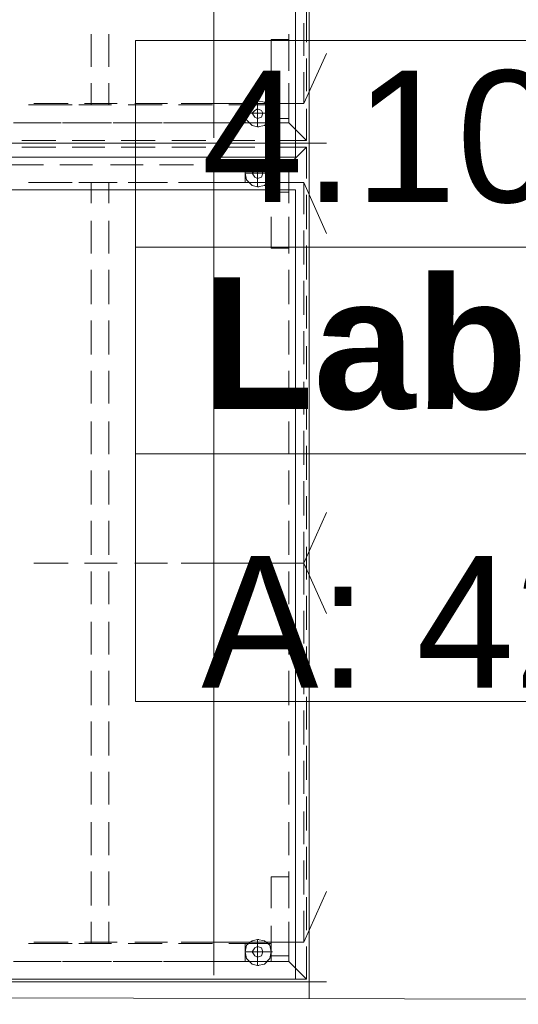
# Model space of a CAD drawing. Header units: millimetres. Extents: x 42175 to 97175, y 10092 to 468192.
# Tile 211 of 235: x 73754 to 74512, y 89388 to 90885. Entities that reach past the tile are written whole.
import ezdxf

# ---------------------------------------------------------------- set-up
doc = ezdxf.new("R2010")
doc.units = ezdxf.units.MM
for name, color, linetype in [('- strefy pomieszczeń', 8, 'Continuous'), ('2D - Rysunki i Obrazki', 8, 'Continuous'), ('Konstrukcja - Stropy', 8, 'Continuous')]:
    doc.layers.add(name, color=color, linetype=linetype)
doc.styles.add('STYL_AUTOMATYCZNY_1', font='ARIALN.TTF')
doc.styles.add('STYL_AUTOMATYCZNY_2', font='ARIALN.TTF')
doc.styles.add('STYL_AUTOMATYCZNY_6', font='ARIALN.TTF')

msp = doc.modelspace()

# ---------------------------------------------------------------- linework, layer by layer
at = {"layer": '- strefy pomieszczeń', "color": 8, "linetype": 'Continuous', "lineweight": 13, "ltscale": 100}
for p, q in [((73930.1, 90853.5), (75989.3, 90853.5)), ((73930.1, 90539.2), (73930.1, 90853.5)), ((75989.3, 90539.2), (73930.1, 90539.2)), ((73930.1, 90539.2), (75989.3, 90539.2)), ((73930.1, 90224.9), (73930.1, 90539.2)), ((75989.3, 90224.9), (73930.1, 90224.9)), ((73930.1, 90224.9), (75989.3, 90224.9)), ((73930.1, 89848.4), (73930.1, 90224.9)), ((75989.3, 89848.4), (73930.1, 89848.4))]:
    msp.add_line(p, q, dxfattribs=at)
at = {"layer": '2D - Rysunki i Obrazki', "color": 8, "linetype": 'Continuous', "lineweight": 13, "ltscale": 100, "flags": 128}
for points in [[(74194.4, 91970.7), (74194.4, 90697.5), (73445.9, 90697.5), (73445.9, 91970.7)], [(74194.4, 91970.7), (74194.4, 90697.5), (73445.9, 90697.5), (73445.9, 91970.7)], [(74194.4, 90697.5), (74194.4, 91970.7), (73445.9, 91970.7), (73445.9, 90697.5)], [(74194.4, 91970.7), (74194.4, 90697.5), (73445.9, 90697.5), (73445.9, 91970.7)], [(74194.4, 91970.7), (74194.4, 90697.5), (73445.9, 90697.5), (73445.9, 91970.7)], [(74194.4, 90697.5), (74194.4, 91970.7), (73445.9, 91970.7), (73445.9, 90697.5)], [(74194.4, 91970.7), (74194.4, 90697.5), (73445.9, 90697.5), (73445.9, 91970.7)], [(74173.2, 91876.4), (74173.2, 90676.4), (73423.2, 90676.4), (73423.2, 91876.4)], [(74096.9, 90755.6), (74096.9, 90728.6), (74136.3, 90728.6), (74136.3, 90755.6)], [(74115.6, 90734.9), (74121.8, 90736.9), (74123.9, 90743.1), (74121.8, 90747.3), (74115.6, 90749.4), (74111.5, 90747.3), (74107.3, 90743.1), (74111.5, 90736.9)], [(74194.4, 90697.5), (74194.4, 89422.3), (73445.9, 89422.3), (73445.9, 90697.5)], [(74194.4, 90697.5), (74194.4, 89422.3), (73445.9, 89422.3), (73445.9, 90697.5)], [(74194.4, 89422.3), (74194.4, 90697.5), (73445.9, 90697.5), (73445.9, 89422.3)], [(74194.4, 90697.5), (74194.4, 89422.3), (73445.9, 89422.3), (73445.9, 90697.5)], [(74194.4, 90697.5), (74194.4, 89422.3), (73445.9, 89422.3), (73445.9, 90697.5)], [(74194.4, 89422.3), (74194.4, 90697.5), (73445.9, 90697.5), (73445.9, 89422.3)], [(74194.4, 90697.5), (74194.4, 89422.3), (73445.9, 89422.3), (73445.9, 90697.5)], [(74096.9, 90664.3), (74096.9, 90637.4), (74136.3, 90637.4), (74136.3, 90664.3)], [(74115.6, 90643.6), (74121.8, 90645.7), (74123.9, 90651.9), (74121.8, 90656.1), (74115.6, 90660.2), (74111.5, 90656.1), (74107.3, 90651.9), (74111.5, 90645.7)], [(74173.2, 90626.4), (74173.2, 89426.4), (73423.2, 89426.4), (73423.2, 90626.4)], [(74096.9, 89480.4), (74096.9, 89453.4), (74136.3, 89453.4), (74136.3, 89480.4)], [(74115.6, 89459.6), (74121.8, 89461.7), (74123.9, 89467.9), (74121.8, 89474.1), (74115.6, 89476.2), (74111.5, 89474.1), (74107.3, 89467.9), (74111.5, 89461.7)]]:
    msp.add_lwpolyline(points, close=True, dxfattribs=at)
for points in [[(74049.3, 91383.9), (74049.3, 90705.8)], [(74190.3, 90902.8), (74190.3, 90851)], [(74186.1, 90880), (74186.1, 90830.2)], [(73862.6, 90813.6), (73862.6, 90863.4)], [(73889.6, 90863.4), (73889.6, 90813.6)], [(74136.3, 90855.1), (74163.3, 90855.1)], [(74136.3, 90807.4), (74136.3, 90855.1)], [(74163.3, 90813.6), (74163.3, 90863.4)], [(74163.3, 90855.1), (74163.3, 90807.4)], [(74186.1, 90757.7), (74220.5, 90834)], [(74190.3, 90826.1), (74190.3, 90776.3)], [(74186.1, 90805.4), (74186.1, 90757.7), (74157.1, 90757.7)], [(73862.6, 90755.6), (73862.6, 90788.8)], [(73889.6, 90788.8), (73889.6, 90755.6)], [(74136.3, 90734.9), (74136.3, 90782.5)], [(74163.3, 90728.6), (74163.3, 90788.8)], [(74163.3, 90782.5), (74163.3, 90734.9)], [(73767.3, 90755.6), (73817, 90755.6)], [(73827.4, 90757.7), (73775.5, 90757.7)], [(73833.6, 90755.6), (73806.6, 90755.6)], [(73844, 90755.6), (73893.7, 90755.6)], [(73902, 90757.7), (73852.3, 90757.7)], [(73918.6, 90755.6), (73970.5, 90755.6)], [(73978.8, 90757.7), (73929, 90757.7)], [(73995.3, 90755.6), (74047.2, 90755.6)], [(74186.1, 90757.7), (73999.5, 90757.7)], [(74055.5, 90757.7), (74003.6, 90757.7)], [(74072.1, 90755.6), (74109.4, 90755.6)], [(74132.2, 90757.7), (74080.4, 90757.7)], [(74096.9, 90743.1), (74115.6, 90743.1), (74115.6, 90761.8)], [(74115.6, 90761.8), (74107.3, 90759.7), (74099, 90751.4), (74096.9, 90743.1), (74099, 90732.8)], [(74115.6, 90722.4), (74107.3, 90724.5), (74099, 90732.8), (74096.9, 90743.1), (74099, 90751.4)], [(74115.6, 90722.4), (74107.3, 90724.5), (74099, 90732.8), (74096.9, 90743.1), (74099, 90751.4)], [(74136.3, 90728.6), (74136.3, 90755.6), (74109.4, 90755.6)], [(74115.6, 90761.8), (74126, 90759.7), (74134.3, 90751.4), (74136.3, 90743.1), (74134.3, 90732.8)], [(74115.6, 90761.8), (74126, 90759.7), (74134.3, 90751.4), (74136.3, 90743.1), (74134.3, 90732.8)], [(74115.6, 90761.8), (74117.7, 90761.8)], [(74115.6, 90722.4), (74126, 90724.5), (74134.3, 90732.8), (74136.3, 90743.1), (74134.3, 90751.4)], [(74096.9, 90743.1), (74099, 90743.1)], [(74115.6, 90743.1), (74117.7, 90743.1)], [(74136.3, 90743.1), (74115.6, 90743.1), (74115.6, 90722.4)], [(74115.6, 90743.1), (74117.7, 90743.1)], [(74136.3, 90743.1), (74138.4, 90743.1)], [(74190.3, 90749.4), (74190.3, 90701.7)], [(73744.4, 90728.6), (73794.2, 90728.6)], [(73817, 90728.6), (73767.3, 90728.6)], [(73819.1, 90728.6), (73870.9, 90728.6)], [(73893.7, 90728.6), (73844, 90728.6)], [(73895.8, 90728.6), (73945.6, 90728.6)], [(73970.5, 90728.6), (73918.6, 90728.6)], [(73972.5, 90728.6), (74022.3, 90728.6)], [(74047.2, 90728.6), (73995.3, 90728.6)], [(74047.2, 90728.6), (74099, 90728.6)], [(74109.4, 90728.6), (74072.1, 90728.6)], [(74136.3, 90728.6), (74109.4, 90728.6)], [(74115.6, 90722.4), (74117.7, 90722.4)], [(74115.6, 90722.4), (74117.7, 90722.4)], [(74123.9, 90728.6), (74163.3, 90728.6)], [(74163.3, 90734.9), (74136.3, 90734.9)], [(74163.3, 90728.6), (74190.3, 90701.7)], [(74190.3, 90701.7), (74163.3, 90728.6)], [(73756.9, 90701.7), (73808.7, 90701.7)], [(73756.9, 90701.7), (73808.7, 90701.7)], [(73756.9, 90701.7), (73808.7, 90701.7)], [(73756.9, 90691.3), (73808.7, 90691.3)], [(73756.9, 90691.3), (73808.7, 90691.3)], [(73833.6, 90701.7), (73883.4, 90701.7)], [(73833.6, 90701.7), (73883.4, 90701.7)], [(73833.6, 90701.7), (73883.4, 90701.7)], [(73833.6, 90691.3), (73883.4, 90691.3)], [(73833.6, 90691.3), (73883.4, 90691.3)], [(73908.3, 90701.7), (73960.1, 90701.7)], [(73908.3, 90701.7), (73960.1, 90701.7)], [(73908.3, 90701.7), (73960.1, 90701.7)], [(73908.3, 90691.3), (73960.1, 90691.3)], [(73908.3, 90691.3), (73960.1, 90691.3)], [(73985, 90701.7), (74036.8, 90701.7)], [(73985, 90701.7), (74036.8, 90701.7)], [(73985, 90701.7), (74036.8, 90701.7)], [(73985, 90691.3), (74036.8, 90691.3)], [(73985, 90691.3), (74036.8, 90691.3)], [(74061.7, 90701.7), (74111.5, 90701.7)], [(74061.7, 90701.7), (74111.5, 90701.7)], [(74061.7, 90701.7), (74111.5, 90701.7)], [(74061.7, 90691.3), (74111.5, 90691.3)], [(74061.7, 90691.3), (74111.5, 90691.3)], [(74138.4, 90701.7), (74190.3, 90701.7)], [(74138.4, 90701.7), (74190.3, 90701.7)], [(74138.4, 90701.7), (74190.3, 90701.7), (74163.3, 90701.7)], [(74138.4, 90691.3), (74190.3, 90691.3)], [(74138.4, 90691.3), (74190.3, 90691.3)], [(74190.3, 90701.7), (74163.3, 90701.7)], [(74190.3, 90691.3), (74163.3, 90691.3)], [(74190.3, 90691.3), (74163.3, 90664.3)], [(74163.3, 90664.3), (74190.3, 90691.3)], [(74190.3, 90691.3), (74190.3, 90643.6)], [(74194.4, 90697.5), (74220.5, 90697.5)], [(74194.4, 90697.5), (74220.5, 90697.5)], [(74049.3, 90687.2), (74049.3, 90009.1)], [(73738.2, 90664.3), (73790.1, 90664.3)], [(73814.9, 90664.3), (73864.7, 90664.3)], [(73891.7, 90664.3), (73941.4, 90664.3)], [(73966.3, 90664.3), (74018.1, 90664.3)], [(74043, 90664.3), (74094.9, 90664.3)], [(74096.9, 90651.9), (74115.6, 90651.9), (74115.6, 90670.6)], [(74115.6, 90670.6), (74107.3, 90668.5), (74099, 90662.3), (74096.9, 90651.9), (74099, 90641.5)], [(74115.6, 90631.2), (74107.3, 90633.2), (74099, 90641.5), (74096.9, 90651.9), (74099, 90662.3)], [(74115.6, 90631.2), (74107.3, 90633.2), (74099, 90641.5), (74096.9, 90651.9), (74099, 90662.3)], [(74109.4, 90637.4), (74136.3, 90637.4), (74136.3, 90664.3), (74109.4, 90664.3)], [(74115.6, 90670.6), (74126, 90668.5), (74134.3, 90662.3), (74136.3, 90651.9), (74134.3, 90641.5)], [(74115.6, 90670.6), (74126, 90668.5), (74134.3, 90662.3), (74136.3, 90651.9), (74134.3, 90641.5)], [(74115.6, 90670.6), (74117.7, 90670.6)], [(74115.6, 90631.2), (74126, 90633.2), (74134.3, 90641.5), (74136.3, 90651.9), (74134.3, 90662.3)], [(74119.8, 90664.3), (74163.3, 90664.3)], [(74163.3, 90606.3), (74163.3, 90664.3)], [(74096.9, 90651.9), (74099, 90651.9)], [(74115.6, 90651.9), (74117.7, 90651.9)], [(74136.3, 90651.9), (74115.6, 90651.9), (74115.6, 90631.2)], [(74115.6, 90651.9), (74117.7, 90651.9)], [(74136.3, 90658.1), (74163.3, 90658.1)], [(74136.3, 90610.4), (74136.3, 90658.1)], [(74136.3, 90651.9), (74138.4, 90651.9)], [(74163.3, 90658.1), (74163.3, 90610.4)], [(73817, 90637.4), (73767.3, 90637.4)], [(73775.5, 90637.4), (73827.4, 90637.4)], [(73806.6, 90637.4), (73833.6, 90637.4)], [(73893.7, 90637.4), (73844, 90637.4)], [(73852.3, 90637.4), (73902, 90637.4)], [(73862.6, 90606.3), (73862.6, 90637.4)], [(73889.6, 90637.4), (73889.6, 90606.3)], [(73970.5, 90637.4), (73918.6, 90637.4)], [(73929, 90637.4), (73978.8, 90637.4)], [(74047.2, 90637.4), (73995.3, 90637.4)], [(74186.1, 90637.4), (73999.5, 90637.4)], [(74003.6, 90637.4), (74055.5, 90637.4)], [(74109.4, 90637.4), (74072.1, 90637.4)], [(74080.4, 90637.4), (74132.2, 90637.4)], [(74115.6, 90631.2), (74117.7, 90631.2)], [(74115.6, 90631.2), (74117.7, 90631.2)], [(74157.1, 90637.4), (74186.1, 90637.4), (74186.1, 90589.7)], [(74186.1, 90637.4), (74220.5, 90560.3)], [(74136.3, 90622.9), (74163.3, 90622.9)], [(74190.3, 90618.7), (74190.3, 90566.9)], [(74136.3, 90537.9), (74136.3, 90585.6)], [(74163.3, 90585.6), (74163.3, 90537.9)], [(73862.6, 90529.6), (73862.6, 90579.3)], [(73889.6, 90579.3), (73889.6, 90529.6)], [(74163.3, 90529.6), (74163.3, 90579.3)], [(74186.1, 90564.8), (74186.1, 90513)], [(74190.3, 90542), (74190.3, 90490.2)], [(74163.3, 90537.9), (74136.3, 90537.9)], [(73862.6, 90452.8), (73862.6, 90504.7)], [(73889.6, 90504.7), (73889.6, 90452.8)], [(74163.3, 90452.8), (74163.3, 90504.7)], [(74186.1, 90488.1), (74186.1, 90436.3)], [(74190.3, 90465.3), (74190.3, 90415.5)], [(73862.6, 90376.1), (73862.6, 90428)], [(73889.6, 90428), (73889.6, 90376.1)], [(74163.3, 90376.1), (74163.3, 90428)], [(74186.1, 90411.4), (74186.1, 90361.6)], [(74190.3, 90388.6), (74190.3, 90338.8)], [(73862.6, 90301.5), (73862.6, 90351.2)], [(73889.6, 90351.2), (73889.6, 90301.5)], [(74163.3, 90301.5), (74163.3, 90351.2)], [(74186.1, 90334.7), (74186.1, 90284.9)], [(74190.3, 90313.9), (74190.3, 90262.1)], [(73862.6, 90224.8), (73862.6, 90274.5)], [(73889.6, 90274.5), (73889.6, 90224.8)], [(74163.3, 90224.8), (74163.3, 90274.5)], [(74186.1, 90260), (74186.1, 90208.2)], [(74190.3, 90237.2), (74190.3, 90185.4)], [(73862.6, 90148), (73862.6, 90199.9)], [(73889.6, 90199.9), (73889.6, 90148)], [(74163.3, 90148), (74163.3, 90199.9)], [(74186.1, 90183.3), (74186.1, 90131.5)], [(74190.3, 90160.5), (74190.3, 90110.7)], [(73862.6, 90071.3), (73862.6, 90123.2)], [(73889.6, 90123.2), (73889.6, 90071.3)], [(74163.3, 90071.3), (74163.3, 90123.2)], [(74186.1, 90058.9), (74220.5, 90135.9)], [(74049.3, 90110.7), (74049.3, 89432.7)], [(74186.1, 90106.6), (74186.1, 90058.9), (74157.1, 90058.9)], [(74190.3, 90083.8), (74190.3, 90034)], [(73827.4, 90058.9), (73775.5, 90058.9)], [(73775.5, 90058.9), (73827.4, 90058.9)], [(73902, 90058.9), (73852.3, 90058.9)], [(73852.3, 90058.9), (73902, 90058.9)], [(73862.6, 89996.7), (73862.6, 90046.4)], [(73889.6, 90046.4), (73889.6, 89996.7)], [(73978.8, 90058.9), (73929, 90058.9)], [(73929, 90058.9), (73978.8, 90058.9)], [(74186.1, 90058.9), (73999.5, 90058.9)], [(74186.1, 90058.9), (73999.5, 90058.9)], [(74055.5, 90058.9), (74003.6, 90058.9)], [(74003.6, 90058.9), (74055.5, 90058.9)], [(74132.2, 90058.9), (74080.4, 90058.9)], [(74080.4, 90058.9), (74132.2, 90058.9)], [(74157.1, 90058.9), (74186.1, 90058.9), (74186.1, 90011.2)], [(74163.3, 89996.7), (74163.3, 90046.4)], [(74186.1, 90058.9), (74220.5, 89982.5)], [(74190.3, 90009.1), (74190.3, 89957.3)], [(74186.1, 89986.3), (74186.1, 89936.5)], [(73862.6, 89919.9), (73862.6, 89969.7)], [(73889.6, 89969.7), (73889.6, 89919.9)], [(74163.3, 89919.9), (74163.3, 89969.7)], [(74190.3, 89932.4), (74190.3, 89882.6)], [(74186.1, 89909.6), (74186.1, 89859.8)], [(73862.6, 89843.2), (73862.6, 89895.1)], [(73889.6, 89895.1), (73889.6, 89843.2)], [(74163.3, 89843.2), (74163.3, 89895.1)], [(74190.3, 89855.7), (74190.3, 89805.9)], [(74186.1, 89834.9), (74186.1, 89783.1)], [(73862.6, 89766.5), (73862.6, 89818.3)], [(73889.6, 89818.3), (73889.6, 89766.5)], [(74163.3, 89766.5), (74163.3, 89818.3)], [(74190.3, 89781), (74190.3, 89729.2)], [(74186.1, 89758.2), (74186.1, 89708.4)], [(73862.6, 89691.9), (73862.6, 89741.6)], [(73889.6, 89741.6), (73889.6, 89691.9)], [(74163.3, 89691.9), (74163.3, 89741.6)], [(74190.3, 89704.3), (74190.3, 89652.5)], [(74186.1, 89681.5), (74186.1, 89631.7)], [(73862.6, 89615.1), (73862.6, 89664.9)], [(73889.6, 89664.9), (73889.6, 89615.1)], [(74163.3, 89615.1), (74163.3, 89664.9)], [(74190.3, 89627.6), (74190.3, 89577.8)], [(74186.1, 89606.8), (74186.1, 89555)], [(73862.6, 89538.4), (73862.6, 89590.3)], [(73889.6, 89590.3), (73889.6, 89538.4)], [(74163.3, 89538.4), (74163.3, 89590.3)], [(74136.3, 89582), (74163.3, 89582)], [(74136.3, 89534.3), (74136.3, 89582)], [(74163.3, 89582), (74163.3, 89534.3)], [(74186.1, 89482.4), (74220.5, 89559.5)], [(74190.3, 89550.9), (74190.3, 89501.1)], [(74186.1, 89530.1), (74186.1, 89482.4), (74157.1, 89482.4)], [(73862.6, 89480.4), (73862.6, 89513.5)], [(73889.6, 89513.5), (73889.6, 89480.4)], [(74163.3, 89453.4), (74163.3, 89513.5)], [(74136.3, 89461.7), (74136.3, 89507.3)], [(74163.3, 89507.3), (74163.3, 89461.7)], [(73767.3, 89480.4), (73817, 89480.4)], [(73827.4, 89482.4), (73775.5, 89482.4)], [(73833.6, 89480.4), (73806.6, 89480.4)], [(73844, 89480.4), (73893.7, 89480.4)], [(73902, 89482.4), (73852.3, 89482.4)], [(73918.6, 89480.4), (73970.5, 89480.4)], [(73978.8, 89482.4), (73929, 89482.4)], [(73995.3, 89480.4), (74047.2, 89480.4)], [(74186.1, 89482.4), (73999.5, 89482.4)], [(74055.5, 89482.4), (74003.6, 89482.4)], [(74072.1, 89480.4), (74109.4, 89480.4)], [(74132.2, 89482.4), (74080.4, 89482.4)], [(74096.9, 89467.9), (74115.6, 89467.9), (74115.6, 89486.6)], [(74115.6, 89486.6), (74107.3, 89484.5), (74099, 89478.3), (74096.9, 89467.9), (74099, 89457.6)], [(74115.6, 89447.2), (74107.3, 89449.3), (74099, 89457.6), (74096.9, 89467.9), (74099, 89478.3)], [(74115.6, 89447.2), (74107.3, 89449.3), (74099, 89457.6), (74096.9, 89467.9), (74099, 89478.3)], [(74136.3, 89453.4), (74136.3, 89480.4), (74109.4, 89480.4)], [(74115.6, 89486.6), (74126, 89484.5), (74134.3, 89478.3), (74136.3, 89467.9), (74134.3, 89457.6)], [(74115.6, 89486.6), (74126, 89484.5), (74134.3, 89478.3), (74136.3, 89467.9), (74134.3, 89457.6)], [(74115.6, 89486.6), (74117.7, 89486.6)], [(74115.6, 89447.2), (74126, 89449.3), (74134.3, 89457.6), (74136.3, 89467.9), (74134.3, 89478.3)], [(74096.9, 89467.9), (74099, 89467.9)], [(74115.6, 89467.9), (74117.7, 89467.9)], [(74136.3, 89467.9), (74115.6, 89467.9), (74115.6, 89447.2)], [(74115.6, 89467.9), (74117.7, 89467.9)], [(74136.3, 89467.9), (74138.4, 89467.9)], [(74190.3, 89476.2), (74190.3, 89426.4)], [(73744.4, 89453.4), (73794.2, 89453.4)], [(73817, 89453.4), (73767.3, 89453.4)], [(73819.1, 89453.4), (73870.9, 89453.4)], [(73893.7, 89453.4), (73844, 89453.4)], [(73895.8, 89453.4), (73945.6, 89453.4)], [(73970.5, 89453.4), (73918.6, 89453.4)], [(73972.5, 89453.4), (74022.3, 89453.4)], [(74047.2, 89453.4), (73995.3, 89453.4)], [(74047.2, 89453.4), (74099, 89453.4)], [(74109.4, 89453.4), (74072.1, 89453.4)], [(74136.3, 89453.4), (74109.4, 89453.4)], [(74123.9, 89453.4), (74163.3, 89453.4)], [(74163.3, 89461.7), (74136.3, 89461.7)], [(74163.3, 89453.4), (74190.3, 89426.4)], [(74190.3, 89426.4), (74163.3, 89453.4)], [(74115.6, 89447.2), (74117.7, 89447.2)], [(74115.6, 89447.2), (74117.7, 89447.2)], [(72674.1, 89422.3), (74220.5, 89422.3)], [(73756.9, 89426.4), (73808.7, 89426.4)], [(73756.9, 89426.4), (73808.7, 89426.4)], [(73833.6, 89426.4), (73883.4, 89426.4)], [(73833.6, 89426.4), (73883.4, 89426.4)], [(73908.3, 89426.4), (73960.1, 89426.4)], [(73908.3, 89426.4), (73960.1, 89426.4)], [(73985, 89426.4), (74036.8, 89426.4)], [(73985, 89426.4), (74036.8, 89426.4)], [(74061.7, 89426.4), (74111.5, 89426.4)], [(74061.7, 89426.4), (74111.5, 89426.4)], [(74138.4, 89426.4), (74190.3, 89426.4)], [(74138.4, 89426.4), (74190.3, 89426.4)], [(74194.4, 89422.3), (74220.5, 89422.3)], [(74194.4, 89422.3), (74194.4, 89397.4)], [(74194.4, 89422.3), (74194.4, 89397.4)]]:
    msp.add_lwpolyline(points, dxfattribs=at)
at = {"layer": 'Konstrukcja - Stropy', "color": 8, "linetype": 'Continuous', "lineweight": 13, "ltscale": 100, "flags": 128}
msp.add_lwpolyline([(67140, 94428.9), (70440, 94428.9), (70440, 89404.9), (82460, 89378.9), (82510, 101858.9), (55470, 101858.9), (55470, 89228.9), (67140, 89228.9)], close=True, dxfattribs=at)

# ---------------------------------------------------------------- texts
at = {"layer": '- strefy pomieszczeń', "color": 8, "linetype": 'Continuous', "lineweight": 13, "char_height": 200, "attachment_point": 1}
for s, insert, style in [('\\A1;{\\pql;\\pt0,100;\\fArial|b0|i0|c238|p0;\\W1.000000;4.10\\fArial|b0|i0|c238|p0;\\W1.000000;\\A1{\\H.66x;\\S^  ;}\\fArial|b0|i0|c238|p0;\\W1.000000;\\fArial|b0|i0|c238|p0;\\W1.000000;\\A1{\\H.66x;\\S^  ;}}', (74030.1, 90807.8), 'STYL_AUTOMATYCZNY_1'), ('\\A1;{\\pql;\\pt0,100;\\fArial|b1|i0|c238|p0;\\W1.000000;Lab. bio-chem\\fArial|b1|i0|c238|p0;\\W1.000000;\\A1{\\H.66x;\\S^  ;}\\fArial|b1|i0|c238|p0;\\W1.000000;\\fArial|b1|i0|c238|p0;\\W1.000000;\\A1{\\H.66x;\\S^  ;}}', (74030.1, 90493.5), 'STYL_AUTOMATYCZNY_2'), ('\\A1;{\\pql;\\pt0,500;\\fGeneva CE|b0|i0|c0|p0;\\W1.000000;A: 42,25\\fGeneva CE|b0|i0|c0|p0;\\W1.000000;\\A1{\\H.66x;\\S^  ;}\\fGeneva CE|b0|i0|c0|p0;\\W1.000000; m\\fGeneva CE|b0|i0|c0|p0;\\W1.000000;\\A1{\\H.66x;\\S2^  ;}}', (74030.1, 90128), 'STYL_AUTOMATYCZNY_6')]:
    msp.add_mtext(s, dxfattribs=dict(at, insert=insert, style=style))

doc.saveas('drawing.dxf')
